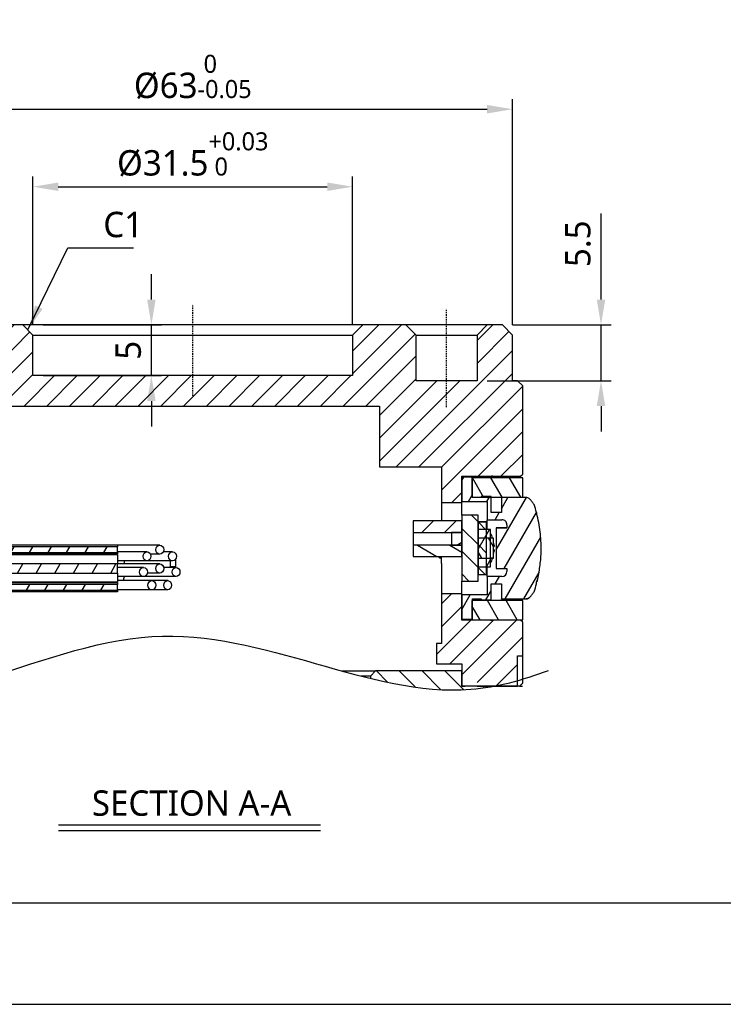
# Model space of a CAD drawing. Header units: millimetres. Extents: x 0 to 3390, y 0 to 1680.
# Tile 148 of 194: x 2509 to 2578, y 0 to 97. Entities that reach past the tile are written whole.
import ezdxf
from ezdxf.enums import TextEntityAlignment as Align

# ---------------------------------------------------------------- set-up
doc = ezdxf.new("R2010")
doc.units = ezdxf.units.MM
doc.header["$LTSCALE"] = 0.2
doc.linetypes.add('CENTER2', pattern=[1.125, 0.75, -0.125, 0.125, -0.125])
for name, color, linetype in [('02_Center Line', 1, 'CENTER2'), ('05_Section Line', 3, 'Continuous'), ('12_Before Rev.Num.', 5, 'Continuous')]:
    doc.layers.add(name, color=color, linetype=linetype)
doc.styles.add('Rainbow-2.5 Style', font='malgunsl.ttf')
doc.dimstyles.new('Rainbow-2.5 Style$0', dxfattribs={"dimtxt": 2.5, "dimasz": 2.5, "dimexe": 1, "dimexo": 1, "dimgap": 1, "dimtad": 1, "dimdsep": 46, "dimtxsty": 'Rainbow-2.5 Style', "dimcen": 0, "dimclrd": 251, "dimclre": 251, "dimclrt": 7, "dimazin": 3, "dimtp": 0.1, "dimtm": 0.1, "dimtfac": 0.61, "dimtmove": 0, "dimatfit": 3, "dimfxl": 1, "dimlwd": -1, "dimlwe": -1, "dimarcsym": 1})
doc.dimstyles.new('Rainbow-2.5 Style$7', dxfattribs={"dimtxt": 2.5, "dimasz": 2.5, "dimexe": 1, "dimexo": 1, "dimgap": 1, "dimtad": 1, "dimdsep": 46, "dimtxsty": 'Rainbow-2.5 Style', "dimcen": 0, "dimclrd": 251, "dimclre": 251, "dimclrt": 7, "dimazin": 3, "dimtp": 0.1, "dimtm": 0.1, "dimtfac": 0.71, "dimtmove": 0, "dimatfit": 3, "dimfxl": 1, "dimlwd": -1, "dimlwe": -1, "dimarcsym": 1})
pattern_1 = [(45, (-153.4695, -75.9465), (-1.122532, 1.122532), [])]
pattern_2 = [(135.0002, (-153.4695, -75.9465), (-1.122528, -1.122536), [])]
pattern_3 = [(60, (-153.4695, -75.9465), (-1.374815, 0.79375), [])]
pattern_4 = [(120.0002, (-153.4695, -75.9465), (-1.374813, -0.793754), [])]

# ---------------------------------------------------------------- blocks, each defined once
blk = doc.blocks.new('A$C24da1d82')
at = {"layer": '05_Section Line'}
h = blk.add_hatch(dxfattribs=at)
h.set_pattern_fill('ANSI31', color=256, scale=12.7, style=0)
h.set_pattern_definition(pattern_1)
h.paths.add_polyline_path([(31.5, -7.5), (31.5, -3), (30.5, -2), (29, -2), (28, -3), (28, -7.5), (22, -7.5), (22, -3), (21, -2), (16.75, -2), (15.75, -3), (15.75, -7), (-15.75, -7), (-15.75, -3), (-16.75, -2), (-30.5, -2), (-31.5, -3), (-31.5, -7.5), (-32, -7.5), (-32.5, -8), (-32.5, -18.05), (-32.3, -18.25), (-30, -18.25), (-30, -18.35), (-30, -20), (-30, -21), (-30, -22.4), (-28.2, -22.4), (-27, -22.4), (-27, -21.9), (-27, -20), (-27, -16), (-24, -16), (-24, -10), (18.379, -10), (18.379, -16), (22.5, -16), (24.5, -16), (24.5, -19.5), (26.5, -19.5), (26.5, -19.398), (26.5, -16.998), (26.5, -16.9), (32.3, -16.9), (32.5, -16.7), (32.5, -8), (32, -7.5)])
h = blk.add_hatch(dxfattribs=at)
h.set_pattern_fill('ANSI31', color=256, scale=12.7, angle=14.99998, style=0)
h.set_pattern_definition(pattern_3)
edge = h.paths.add_edge_path()
edge.add_ellipse((30.45, -21.698), major_axis=(0, -0.5), ratio=0.99998, start_angle=90, end_angle=180)
edge.add_line((30.45, -21.198), (29, -21.198))
edge.add_line((29, -21.198), (29, -19.398))
edge.add_line((29, -19.398), (26.5, -19.398))
edge.add_line((26.5, -19.398), (26.5, -16.998))
edge.add_line((26.5, -16.998), (27.55, -16.998))
edge.add_line((27.55, -16.998), (27.55, -17.061))
edge.add_line((27.55, -17.061), (27.55, -18.961))
edge.add_line((27.55, -18.961), (27.55, -18.998))
edge.add_line((27.55, -18.998), (28.4, -18.998))
edge.add_line((28.4, -18.998), (28.4, -18.961))
edge.add_line((28.4, -18.961), (28.4, -18.898))
edge.add_line((28.4, -18.898), (29.4, -18.898))
edge.add_line((29.4, -18.898), (29.4, -18.961))
edge.add_line((29.4, -18.961), (29.4, -18.998))
edge.add_line((29.4, -18.998), (29.4, -20.498))
edge.add_line((29.4, -20.498), (30.4, -20.498))
edge.add_line((30.4, -20.498), (30.4, -18.998))
edge.add_line((30.4, -18.998), (32.834, -18.998))
edge.add_spline(control_points=[(32.834, -18.998), (32.89, -18.999), (32.946, -19.01), (33.043, -19.045), (33.086, -19.067), (33.163, -19.121), (33.198, -19.153), (33.227, -19.189)], knot_values=[-0.045075, -0.045075, -0.045075, -0.045075, -0.028427, -0.028427, -0.014188, -0.014188, -0.000264, -0.000264, -0.000264, -0.000264], degree=3, periodic=0)
edge.add_line((33.227, -19.189), (33.628, -19.698))
edge.add_spline(control_points=[(33.628, -19.698), (33.716, -19.963), (33.795, -20.229), (33.865, -20.498)], knot_values=[-0.083691, -0.083691, -0.083691, -0.083691, -0.000219, -0.000219, -0.000219, -0.000219], degree=3, periodic=0)
edge.add_spline(control_points=[(33.865, -20.498), (33.856, -20.544), (33.855, -20.591), (33.869, -20.666), (33.879, -20.696), (33.905, -20.75), (33.921, -20.776), (33.941, -20.798)], knot_values=[-0.032112, -0.032112, -0.032112, -0.032112, -0.018218, -0.018218, -0.00899, -0.00899, 0, 0, 0, 0], degree=3, periodic=0)
edge.add_spline(control_points=[(33.941, -20.798), (34.083, -21.393), (34.185, -21.996), (34.31, -23.214), (34.331, -23.826), (34.296, -24.902), (34.258, -25.366), (34.134, -26.288), (34.049, -26.746), (33.941, -27.199)], knot_values=[-0.64641, -0.64641, -0.64641, -0.64641, -0.463014, -0.463014, -0.279405, -0.279405, -0.139747, -0.139747, -0.00002, -0.00002, -0.00002, -0.00002], degree=3, periodic=0)
edge.add_spline(control_points=[(33.941, -27.199), (33.911, -27.234), (33.888, -27.275), (33.865, -27.348), (33.859, -27.379), (33.857, -27.439), (33.859, -27.469), (33.865, -27.499)], knot_values=[-0.032112, -0.032112, -0.032112, -0.032112, -0.018218, -0.018218, -0.00899, -0.00899, 0, 0, 0, 0], degree=3, periodic=0)
edge.add_spline(control_points=[(33.865, -27.499), (33.795, -27.767), (33.716, -28.034), (33.628, -28.299)], knot_values=[-0.874807, -0.874807, -0.874807, -0.874807, -0.791405, -0.791405, -0.791405, -0.791405], degree=3, periodic=0)
edge.add_line((33.628, -28.299), (33.227, -28.808))
edge.add_spline(control_points=[(33.227, -28.808), (33.193, -28.851), (33.15, -28.888), (33.063, -28.943), (33.018, -28.963), (32.927, -28.991), (32.881, -28.998), (32.834, -28.999)], knot_values=[-0.044823, -0.044823, -0.044823, -0.044823, -0.028372, -0.028372, -0.013899, -0.013899, 0, 0, 0, 0], degree=3, periodic=0)
edge.add_line((32.834, -28.999), (30.4, -28.999))
edge.add_line((30.4, -28.999), (30.4, -27.499))
edge.add_line((30.4, -27.499), (29.4, -27.499))
edge.add_line((29.4, -27.499), (29.4, -28.999))
edge.add_line((29.4, -28.999), (29.4, -29.099))
edge.add_line((29.4, -29.099), (28.4, -29.099))
edge.add_line((28.4, -29.099), (28.4, -28.999))
edge.add_line((28.4, -28.999), (27.55, -28.999))
edge.add_line((27.55, -28.999), (27.55, -29.161))
edge.add_line((27.55, -29.161), (27.55, -30.999))
edge.add_line((27.55, -30.999), (27.5, -30.999))
edge.add_line((27.5, -30.999), (26.5, -30.999))
edge.add_line((26.5, -30.999), (26.5, -28.599))
edge.add_line((26.5, -28.599), (29, -28.599))
edge.add_line((29, -28.599), (29, -26.799))
edge.add_line((29, -26.799), (30.45, -26.799))
edge.add_ellipse((30.45, -26.299), major_axis=(0, 0.5), ratio=0.99998, start_angle=180, end_angle=270)
edge.add_line((30.95, -26.299), (30.95, -25.998))
edge.add_line((30.95, -25.998), (29.89, -25.998))
edge.add_line((29.89, -25.998), (29.89, -21.998))
edge.add_line((29.89, -21.998), (30.95, -21.998))
edge.add_line((30.95, -21.998), (30.95, -21.698))
h = blk.add_hatch(dxfattribs=at)
h.set_pattern_fill('ANSI31', color=256, scale=12.7, angle=75.00018, style=0)
h.set_pattern_definition(pattern_4)
h.paths.add_polyline_path([(32.5, -17.061), (27.55, -17.061), (27.5, -17.061), (27.5, -18.961), (27.55, -18.961), (28.4, -18.961), (29.4, -18.961), (32.5, -18.961)])
h = blk.add_hatch(dxfattribs=at)
h.set_pattern_fill('ANSI31', color=256, scale=12.7, angle=14.99998, style=0)
h.set_pattern_definition(pattern_3)
edge = h.paths.add_edge_path()
edge.add_line((-7.4, -28.133), (-7.4, -27.567))
edge.add_line((-7.4, -27.567), (-22.2, -27.567))
edge.add_line((-22.2, -27.567), (-22.2, -26.45))
edge.add_line((-22.2, -26.45), (-7.4, -26.45))
edge.add_line((-7.4, -26.45), (-7.4, -25.55))
edge.add_line((-7.4, -25.55), (-22.2, -25.55))
edge.add_line((-22.2, -25.55), (-22.2, -24.433))
edge.add_line((-22.2, -24.433), (-7.4, -24.433))
edge.add_line((-7.4, -24.433), (-7.4, -23.867))
edge.add_line((-7.4, -23.867), (-22.2, -23.867))
edge.add_line((-22.2, -23.867), (-22.2, -22.4))
edge.add_line((-22.2, -22.4), (-22, -22.2))
edge.add_line((-22, -22.2), (-22, -21.7))
edge.add_ellipse((-22.2, -21.7), major_axis=(0, 0.2), ratio=1, start_angle=270, end_angle=360)
edge.add_line((-22.2, -21.5), (-23.046, -21.5))
edge.add_ellipse((-23.046, -21.3), major_axis=(-0.2, 0), ratio=1, start_angle=60, end_angle=90, ccw=False)
edge.add_line((-23.146, -21.473), (-23.723, -21.14))
edge.add_line((-23.723, -21.14), (-25.252, -21.14))
edge.add_line((-25.252, -21.14), (-25, -20.2))
edge.add_line((-25, -20.2), (-25, -20))
edge.add_line((-25, -20), (-27, -20))
edge.add_line((-27, -20), (-27, -21.9))
edge.add_ellipse((-27.6, -21.9), major_axis=(0, 0.6), ratio=1, start_angle=270, end_angle=450)
edge.add_line((-28.2, -21.9), (-28.2, -22.4))
edge.add_line((-28.2, -22.4), (-28.2, -22.5))
edge.add_line((-28.2, -22.5), (-30, -22.5))
edge.add_line((-30, -22.5), (-30, -22.4))
edge.add_line((-30, -22.4), (-30, -21))
edge.add_line((-30, -21), (-31.5, -21))
edge.add_line((-31.5, -21), (-32.5, -21))
edge.add_line((-32.5, -21), (-32.5, -22))
edge.add_line((-32.5, -22), (-32.5, -22.5))
edge.add_line((-32.5, -22.5), (-35.942, -22.5))
edge.add_line((-35.942, -22.5), (-35.966, -22.541))
edge.add_line((-35.966, -22.541), (-36, -22.6))
edge.add_line((-36, -22.6), (-36, -22.75))
edge.add_line((-36, -22.75), (-37, -22.75))
edge.add_line((-37, -22.75), (-37.25, -22.55))
edge.add_line((-37.25, -22.55), (-37.75, -22.55))
edge.add_line((-37.75, -22.55), (-38, -22.59))
edge.add_line((-38, -22.59), (-38.832, -22.723))
edge.add_ellipse((-38.8, -22.921), major_axis=(-0.197, -0.032), ratio=1, start_angle=270, end_angle=350.90972)
edge.add_line((-39, -22.921), (-39, -23))
edge.add_line((-39, -23), (-38.929, -23.071))
edge.add_ellipse((-38.859, -23), major_axis=(-0.0707, -0.0707), ratio=1, start_angle=0, end_angle=45)
edge.add_line((-38.859, -23.1), (-38, -23.1))
edge.add_line((-38, -23.1), (-34.1, -23.1))
edge.add_ellipse((-34.1, -23.2), major_axis=(0.1, 0), ratio=1, start_angle=0, end_angle=90, ccw=False)
edge.add_line((-34, -23.2), (-34, -25.7))
edge.add_line((-34, -25.7), (-38, -25.7))
edge.add_line((-38, -25.7), (-38.5, -25.7))
edge.add_ellipse((-38.5, -26), major_axis=(0, 0.3), ratio=1, start_angle=0, end_angle=180)
edge.add_line((-38.5, -26.3), (-38, -26.3))
edge.add_line((-38, -26.3), (-34, -26.3))
edge.add_line((-34, -26.3), (-34, -28.8))
edge.add_ellipse((-34.1, -28.8), major_axis=(0, -0.1), ratio=1, start_angle=0, end_angle=90, ccw=False)
edge.add_line((-34.1, -28.9), (-38, -28.9))
edge.add_line((-38, -28.9), (-38.859, -28.9))
edge.add_ellipse((-38.859, -29), major_axis=(0, 0.1), ratio=1, start_angle=0, end_angle=45)
edge.add_line((-38.929, -28.929), (-39, -29))
edge.add_line((-39, -29), (-39, -29.079))
edge.add_ellipse((-38.8, -29.079), major_axis=(0, -0.2), ratio=1, start_angle=270, end_angle=350.90972)
edge.add_line((-38.832, -29.277), (-38, -29.41))
edge.add_line((-38, -29.41), (-37.75, -29.45))
edge.add_line((-37.75, -29.45), (-37.25, -29.45))
edge.add_line((-37.25, -29.45), (-37, -29.25))
edge.add_line((-37, -29.25), (-36, -29.25))
edge.add_line((-36, -29.25), (-36, -29.4))
edge.add_line((-36, -29.4), (-35.966, -29.458))
edge.add_line((-35.966, -29.458), (-35.942, -29.5))
edge.add_line((-35.942, -29.5), (-32.5, -29.5))
edge.add_line((-32.5, -29.5), (-32.5, -30))
edge.add_line((-32.5, -30), (-32.5, -31))
edge.add_line((-32.5, -31), (-31.5, -31))
edge.add_line((-31.5, -31), (-30, -31))
edge.add_line((-30, -31), (-30, -29.6))
edge.add_line((-30, -29.6), (-30, -29.5))
edge.add_line((-30, -29.5), (-28.2, -29.5))
edge.add_line((-28.2, -29.5), (-28.2, -29.6))
edge.add_line((-28.2, -29.6), (-28.2, -30.1))
edge.add_ellipse((-27.6, -30.1), major_axis=(0, -0.6), ratio=1, start_angle=270, end_angle=450)
edge.add_line((-27, -30.1), (-27, -32))
edge.add_line((-27, -32), (-25, -32))
edge.add_line((-25, -32), (-25, -31.8))
edge.add_line((-25, -31.8), (-25.252, -30.86))
edge.add_line((-25.252, -30.86), (-23.723, -30.86))
edge.add_line((-23.723, -30.86), (-23.146, -30.527))
edge.add_ellipse((-23.046, -30.7), major_axis=(0.173, 0.1), ratio=1, start_angle=60, end_angle=90, ccw=False)
edge.add_line((-23.046, -30.5), (-22.2, -30.5))
edge.add_ellipse((-22.2, -30.3), major_axis=(0.2, 0), ratio=1, start_angle=270, end_angle=360)
edge.add_line((-22, -30.3), (-22, -29.8))
edge.add_line((-22, -29.8), (-22.2, -29.6))
edge.add_line((-22.2, -29.6), (-22.2, -28.133))
edge.add_line((-22.2, -28.133), (-7.4, -28.133))
h = blk.add_hatch(dxfattribs=at)
h.set_pattern_fill('ANSI31', color=256, scale=12.7, style=0)
h.set_pattern_definition(pattern_1)
h.paths.add_polyline_path([(21.7, -22.45), (25.5, -22.45), (26.5, -22.45), (26.5, -21.3), (21.7, -21.3)])
h = blk.add_hatch(dxfattribs=at)
h.set_pattern_fill('ANSI31', color=256, scale=12.7, angle=90.00021, style=0)
h.set_pattern_definition(pattern_2)
h.paths.add_polyline_path([(28.1, -20.75), (26.5, -20.75), (26.5, -21.3), (26.5, -22.45), (26.5, -23.7), (26.5, -23.7), (26.5, -24.812), (26.5, -27.247), (28.1, -27.247), (28.1, -26.598), (28.1, -21.399)])
h = blk.add_hatch(dxfattribs=at)
h.set_pattern_fill('ANSI31', color=256, scale=12.7, angle=90.00021, style=0)
h.set_pattern_definition(pattern_2)
h.paths.add_polyline_path([(28.1, -26.598), (28.94, -26.598), (28.94, -25.849), (28.94, -22.149), (28.94, -21.399), (28.1, -21.399)])
h = blk.add_hatch(dxfattribs=at)
h.set_pattern_fill('ANSI31', color=256, scale=12.7, angle=14.99998, style=0)
h.set_pattern_definition(pattern_3)
h.paths.add_polyline_path([(28.1, -25.849), (28.94, -25.849), (29.34, -25.849), (29.34, -24.998), (29.34, -22.998), (29.34, -22.149), (28.94, -22.149), (28.1, -22.149)])
h = blk.add_hatch(dxfattribs=at)
h.set_pattern_fill('ANSI31', color=256, scale=12.7, angle=-14.99998, style=0)
h.set_pattern_definition([(30, (-153.4695, -75.9465), (-0.79375, 1.374815), [])])
h.paths.add_polyline_path([(26.5, -22.45), (25.5, -22.45), (25.5, -22.45), (25.5, -23.7), (26.5, -23.7)])
h = blk.add_hatch(dxfattribs=at)
h.set_pattern_fill('ANSI31', color=256, scale=12.7, angle=75.00018, style=0)
h.set_pattern_definition(pattern_4)
h.paths.add_polyline_path([(29.64, -22.998), (29.34, -22.998), (28.94, -22.998), (28.1, -22.998), (28.1, -24.998), (28.94, -24.998), (29.34, -24.998), (29.64, -24.998)])
h = blk.add_hatch(dxfattribs=at)
h.set_pattern_fill('ANSI31', color=256, scale=12.7, angle=105.00025, style=0)
h.set_pattern_definition([(150.0002, (-153.4695, -75.9465), (-0.793744, -1.374819), [])])
h.paths.add_polyline_path([(21.7, -24.812), (26.5, -24.812), (26.5, -23.7), (21.7, -23.7)])
h = blk.add_hatch(dxfattribs=at)
h.set_pattern_fill('ANSI31', color=256, scale=12.7, style=0)
h.set_pattern_definition(pattern_1)
h.paths.add_polyline_path([(26.8, -36.9), (28, -36.9), (28, -37.6), (32, -37.6), (32, -34.6), (32.5, -34.6), (32.5, -31.3), (32.3, -31.1), (26.5, -31.1), (26.5, -30.999), (26.5, -28.599), (26.5, -28.5), (24.5, -28.5), (24.5, -33.4), (24, -33.4), (24, -35.4), (26.5, -35.4), (26.5, -37.6), (26.8, -37.6)])
h = blk.add_hatch(dxfattribs=at)
h.set_pattern_fill('ANSI31', color=256, scale=12.7, angle=75.00018, style=0)
h.set_pattern_definition(pattern_4)
h.paths.add_polyline_path([(27.5, -29.161), (27.5, -30.999), (27.5, -31.061), (32.5, -31.061), (32.5, -29.161), (27.55, -29.161)])
h = blk.add_hatch(dxfattribs=at)
h.set_pattern_fill('ANSI31', color=256, scale=12.7, angle=90.00021, style=0)
h.set_pattern_definition(pattern_2)
h.paths.add_polyline_path([(26.83, -37.938), (29.598, -37.6), (27.858, -37.6), (26.942, -37.6), (26.8, -37.6), (26.5, -37.6), (26.49, -37.6), (26.49, -36.1), (18, -36.1), (17.5, -36.6), (17.5, -36.817), (18.092, -36.968), (21.022, -37.558), (23.934, -37.907)])
for p, q in [((-16.75, -2), (-30.5, -2)), ((-15.75, -3), (-16.75, -2)), ((16.75, -2), (-16.75, -2)), ((16.75, -2), (15.75, -3)), ((21, -2), (16.75, -2)), ((22, -3), (21, -2)), ((29, -2), (21, -2)), ((29, -2), (28, -3)), ((30.5, -2), (29, -2)), ((31.5, -3), (30.5, -2)), ((-15.75, -7), (-15.75, -3)), ((-15.75, -3), (15.75, -3)), ((15.75, -3), (15.75, -7)), ((22, -7.5), (22, -3)), ((22, -3), (28, -3)), ((28, -3), (28, -7.5)), ((31.5, -7.5), (31.5, -3)), ((15.75, -7), (-15.75, -7)), ((28, -7.5), (22, -7.5)), ((32, -7.5), (31.5, -7.5)), ((32.5, -8), (32, -7.5)), ((32.5, -16.7), (32.5, -8)), ((-24, -10), (18.379, -10)), ((18.379, -10), (18.379, -16)), ((18.379, -16), (24.5, -16)), ((24.5, -16), (24.5, -19.5)), ((26.5, -19.5), (26.5, -16.9)), ((26.5, -16.9), (32.3, -16.9)), ((27.55, -16.998), (26.5, -16.998)), ((26.5, -16.998), (26.5, -19.398)), ((32.5, -17.061), (27.5, -17.061)), ((27.5, -17.061), (27.5, -18.961)), ((27.55, -18.998), (27.55, -16.998)), ((27.55, -17.014), (29.776, -17.014)), ((32.3, -16.9), (32.5, -16.7)), ((26.5, -19.398), (29, -19.398)), ((27.5, -18.961), (32.5, -18.961)), ((28.4, -18.998), (27.55, -18.998)), ((29.4, -18.898), (28.4, -18.898)), ((28.4, -18.898), (28.4, -18.998)), ((29, -19.398), (29, -21.198)), ((29.4, -18.998), (29.4, -18.898)), ((29.4, -20.498), (29.4, -18.998)), ((32.834, -18.998), (30.4, -18.998)), ((30.4, -18.998), (30.4, -20.498)), ((24.5, -19.5), (26.5, -19.5)), ((24.5, -19.5), (24.5, -21.3)), ((26.5, -20.75), (26.5, -19.5)), ((26.5, -21.3), (21.7, -21.3)), ((21.7, -21.3), (21.7, -22.45)), ((28.1, -20.75), (26.5, -20.75)), ((26.5, -20.75), (26.5, -27.247)), ((26.5, -22.45), (26.5, -21.3)), ((28.1, -27.247), (28.1, -20.75)), ((29, -21.198), (30.45, -21.198)), ((29, -21.239), (29, -21.198)), ((29, -22.149), (29, -21.239)), ((30.4, -20.498), (29.4, -20.498)), ((28.1, -21.398), (28.94, -21.398)), ((28.94, -21.399), (28.1, -21.399)), ((28.1, -21.399), (28.1, -26.598)), ((29.34, -22.149), (28.1, -22.149)), ((28.1, -22.149), (28.1, -25.849)), ((28.94, -21.399), (28.94, -21.398)), ((28.94, -26.598), (28.94, -21.399)), ((29.34, -25.849), (29.34, -22.149)), ((30.95, -21.998), (29.89, -21.998)), ((29.89, -21.998), (29.89, -25.998)), ((29.89, -21.998), (30.95, -21.998)), ((30.95, -21.698), (30.95, -21.998)), ((21.7, -22.45), (21.7, -23.7)), ((21.7, -22.45), (26.5, -22.45)), ((26.5, -22.45), (25.5, -22.45)), ((25.5, -22.45), (25.5, -23.7)), ((26.5, -23.7), (26.5, -22.45)), ((29.64, -22.998), (28.1, -22.998)), ((28.1, -22.998), (28.1, -24.998)), ((29.64, -22.998), (29.34, -22.998)), ((29.64, -24.998), (29.64, -22.998)), ((-7.4, -23.7), (-22.2, -23.7)), ((-7.4, -23.867), (-22.2, -23.867)), ((-7.4, -23.7), (-7.4, -23.867)), ((-3.25, -23.7), (-7.4, -23.7)), ((-7.4, -24.433), (-7.4, -23.867)), ((26.5, -23.7), (21.7, -23.7)), ((21.7, -23.7), (21.7, -24.812)), ((25.5, -23.7), (26.5, -23.7)), ((26.5, -24.812), (26.5, -23.7)), ((-22.2, -24.433), (-7.4, -24.433)), ((-7.4, -24.6), (-22.2, -24.6)), ((-7.4, -24.65), (-22.2, -24.65)), ((-4.506, -24.35), (-7.4, -24.35)), ((-7.4, -24.433), (-7.4, -24.6)), ((-7.4, -24.65), (-7.4, -25.55)), ((-3.25, -24.6), (-4.157, -24.6)), ((-1.994, -24.35), (-2.901, -24.35)), ((-1.689, -25.079), (-1.689, -25.9)), ((-1.689, -25.079), (-1.689, -25.799)), ((21.7, -24.812), (26.5, -24.812)), ((21.7, -24.825), (21.7, -24.812)), ((21.7, -24.825), (26.5, -24.825)), ((24.171, -24.825), (24.345, -25)), ((24.345, -24.825), (24.345, -25)), ((24.5, -25), (24.345, -25)), ((24.5, -25.5), (24.5, -24.825)), ((28.1, -24.998), (29.64, -24.998)), ((29.64, -24.998), (29.34, -24.998)), ((-7.4, -25.55), (-22.2, -25.55)), ((-4.506, -25.25), (-7.4, -25.25)), ((-7.4, -26.45), (-7.4, -25.55)), ((-3.25, -25.55), (-7.4, -25.55)), ((-4.852, -25.9), (-7.4, -25.9)), ((-1.994, -25.25), (-4.506, -25.25)), ((-1.648, -25.9), (-2.87, -25.9)), ((-2.229, -25.25), (-2.229, -25.9)), ((-2.229, -25.25), (-2.229, -25.799)), ((-2.229, -25.799), (-1.689, -25.799)), ((24.5, -25.5), (24.5, -28.5)), ((28.1, -25.849), (29.34, -25.849)), ((29, -26.799), (29, -25.849)), ((29.89, -25.998), (30.95, -25.998)), ((29.89, -25.998), (30.95, -25.998)), ((30.95, -25.998), (30.95, -26.299)), ((-22.2, -26.45), (-7.4, -26.45)), ((-7.4, -26.45), (-7.4, -27.35)), ((-4.852, -26.8), (-7.4, -26.8)), ((-1.648, -26.8), (-4.852, -26.8)), ((-3.25, -26.45), (-4.472, -26.45)), ((28.1, -26.598), (28.94, -26.598)), ((28.1, -26.599), (28.94, -26.599)), ((30.45, -26.799), (29, -26.799)), ((29, -26.799), (29, -28.599)), ((-7.4, -27.35), (-22.2, -27.35)), ((-7.4, -27.4), (-22.2, -27.4)), ((-7.4, -27.567), (-22.2, -27.567)), ((-22.2, -28.133), (-7.4, -28.133)), ((-4.029, -27.2), (-7.4, -27.2)), ((-7.4, -27.4), (-7.4, -27.567)), ((-7.4, -28.133), (-7.4, -27.567)), ((-4.029, -28.1), (-7.4, -28.1)), ((-7.4, -28.133), (-7.4, -28.3)), ((-2.471, -27.2), (-4.029, -27.2)), ((-2.471, -28.1), (-4.029, -28.1)), ((26.5, -28.5), (26.5, -27.247)), ((26.5, -27.247), (28.1, -27.247)), ((29.4, -28.999), (29.4, -27.499)), ((29.4, -27.499), (30.4, -27.499)), ((30.4, -27.538), (29.4, -27.538)), ((30.4, -27.499), (30.4, -28.999)), ((-7.4, -28.3), (-22.2, -28.3)), ((26.5, -28.5), (24.5, -28.5)), ((24.5, -28.5), (24.5, -33.4)), ((26.5, -31.1), (26.5, -28.5)), ((29, -28.599), (26.5, -28.599)), ((26.5, -28.599), (26.5, -30.999)), ((27.55, -30.999), (27.55, -28.999)), ((27.55, -28.999), (28.4, -28.999)), ((27.55, -29.038), (28.4, -29.038)), ((28.4, -28.999), (28.4, -29.099)), ((28.4, -29.099), (29.4, -29.099)), ((28.4, -29.099), (28.4, -29.138)), ((29.4, -29.099), (29.4, -28.999)), ((29.4, -29.099), (29.4, -29.138)), ((30.4, -28.999), (32.834, -28.999)), ((30.4, -29.02), (30.4, -28.999)), ((30.4, -29.031), (30.4, -29.02)), ((30.4, -29.038), (30.4, -29.031)), ((30.4, -29.038), (30.4, -29.038)), ((30.4, -29.038), (32.319, -29.038)), ((31.661, -29.037), (31.661, -29.037)), ((27.5, -29.161), (27.5, -31.061)), ((32.5, -29.161), (27.5, -29.161)), ((28.4, -29.138), (28.4, -29.138)), ((29.4, -29.138), (29.4, -29.138)), ((32.5, -31.061), (32.5, -29.161)), ((26.5, -30.999), (27.55, -30.999)), ((26.5, -31.038), (27.5, -31.038)), ((32.3, -31.1), (26.5, -31.1)), ((27.5, -31.061), (32.5, -31.061)), ((32.5, -31.3), (32.3, -31.1)), ((32.5, -34.6), (32.5, -31.3)), ((24.5, -33.4), (24, -33.4)), ((24, -33.4), (24, -35.4)), ((32, -37.6), (32, -34.6)), ((32, -34.6), (32.5, -34.6)), ((32.496, -34.6), (32.496, -37.3)), ((24, -35.4), (26.5, -35.4)), ((26.5, -35.4), (26.5, -37.6)), ((14.717, -36.1), (18, -36.1)), ((17.5, -36.6), (16.59, -36.6)), ((18, -36.1), (17.5, -36.6)), ((17.5, -36.6), (17.5, -36.827)), ((26.49, -36.1), (18, -36.1)), ((26.49, -37.6), (26.49, -36.1)), ((32, -37.6), (26.49, -37.6)), ((26.5, -37.6), (26.8, -37.6)), ((28, -37.6), (32, -37.6)), ((32.198, -37.6), (32, -37.6)), ((32.198, -37.6), (32.496, -37.6))]:
    blk.add_line(p, q)
for centre, radius, start, end in [((28.605, -22.847), 0.8, 60.85395, 65.24648), ((26.5, -24), 3.2, 18.23978, 27.43924), ((26.5, -24), 3.2, 332.56076, 341.81984), ((28.605, -25.153), 0.8, 294.75352, 299.57829)]:
    blk.add_arc(centre, radius, start, end)
for centre, major_axis, ratio, start_param, end_param in [((0, -17.061), (32.5, 0), 0.0036, 0.000772, 0.411517), ((30.45, -21.698), (0, -0.5), 0.99998, 1.570796, 3.141593), ((34.207, -20.572), (-0.35, 0.001), 0.99998, 6.188156, 6.404504), ((26.509, -24.003), (-0.896, -3.07), 0.99587, 1.949846, 2.041879), ((26.509, -24.099), (3.186, 0.279), 0.025438, 6.094974, 6.187007), ((26.509, -23.901), (3.186, -0.279), 0.025438, 0.096179, 0.188212), ((-12, -26), (0, -5.8), 0.866025, 4.468602, 4.477476), ((-11.856, -24.8), (0, -0.45), 0.866025, 4.251835, 4.372552), ((26.509, -23.997), (0.896, -3.07), 0.99587, 1.099714, 1.191747), ((30.45, -26.299), (0, 0.5), 0.99998, 3.141593, 4.712389), ((-12, -26), (0, -5.8), 0.866025, 4.947302, 4.956176), ((-11.379, -27.65), (0, -0.45), 0.866025, 3.982661, 4.123358), ((0, -29.161), (32.5, 0), 0.0036, 6.282617, 6.479835), ((0, -31.061), (32.5, 0), 0.0036, 6.282406, 6.283185)]:
    blk.add_ellipse(centre, major_axis=major_axis, ratio=ratio, start_param=start_param, end_param=end_param)
for centre in [(-3.25, -24.15), (-4.506, -24.8), (-1.994, -24.8), (-4.852, -26.35), (-3.25, -26), (-1.648, -26.35), (-4.029, -27.65), (-2.471, -27.65)]:
    blk.add_ellipse(centre, major_axis=(0, 0.45), ratio=0.866025)
for points in [[(29.568, -16.9), (29.384, -16.9), (29.185, -16.939), (28.977, -17.016)], [(29.787, -17.014), (29.783, -17.014), (29.779, -17.014), (29.776, -17.014)], [(31.704, -19), (31.726, -18.984), (31.748, -18.972), (31.77, -18.962)], [(33.865, -20.498), (33.795, -20.229), (33.716, -19.963), (33.628, -19.698)], [(33.865, -20.499), (33.863, -20.512), (33.861, -20.525), (33.859, -20.538)], [(33.86, -20.613), (33.862, -20.629), (33.865, -20.644), (33.869, -20.66)], [(33.865, -20.498), (33.865, -20.499), (33.865, -20.499), (33.865, -20.499)], [(-6.696, -25.55), (-6.705, -25.45), (-6.716, -25.35), (-6.731, -25.25)], [(-6.818, -27.2), (-6.786, -27.068), (-6.76, -26.935), (-6.739, -26.8)], [(-16.28, -27.4), (-16.305, -27.383), (-16.33, -27.367), (-16.354, -27.35)], [(-15.677, -27.4), (-15.728, -27.383), (-15.78, -27.367), (-15.832, -27.35)], [(-13.465, -27.35), (-13.459, -27.367), (-13.453, -27.383), (-13.447, -27.4)], [(33.628, -28.299), (33.716, -28.034), (33.795, -27.767), (33.865, -27.499)], [(33.941, -27.199), (33.941, -27.199), (33.941, -27.199), (33.94, -27.199)], [(31.874, -29.138), (31.809, -29.137), (31.737, -29.103), (31.661, -29.037)], [(32.324, -29.038), (32.323, -29.038), (32.321, -29.038), (32.319, -29.038)], [(32.336, -29.038), (32.332, -29.038), (32.328, -29.038), (32.324, -29.038)], [(33.227, -28.808), (33.227, -28.808), (33.227, -28.808), (33.227, -28.808)], [(29.231, -31.06), (29.348, -31.087), (29.461, -31.1), (29.568, -31.1)]]:
    blk.add_open_spline(points, degree=3)
for points, weights in [([(32.5, -18.961), (32.5, -18.011), (32.5, -17.061)], [0.999999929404, 0.999999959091, 0.999999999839]), ([(32.5, -31.061), (32.5, -30.111), (32.5, -29.161)], [0.999999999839, 0.999999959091, 0.999999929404])]:
    blk.add_rational_spline(points, weights, degree=2)
for points, knots in [([(33.227, -19.189), (33.198, -19.153), (33.163, -19.121), (33.086, -19.067), (33.043, -19.045), (32.946, -19.01), (32.89, -18.999), (32.834, -18.998)], [-0.0450752, -0.0450752, -0.0450752, -0.0450752, -0.03115156, -0.03115156, -0.0169121, -0.0169121, -0.00026399, -0.00026399, -0.00026399, -0.00026399]), ([(33.628, -19.698), (33.559, -19.611), (33.49, -19.523), (33.356, -19.353), (33.292, -19.271), (33.227, -19.189)], [-0.06706535, -0.06706535, -0.06706535, -0.06706535, -0.03353295, -0.03353295, -0.0022275, -0.0022275, -0.0022275, -0.0022275]), ([(33.941, -20.798), (33.921, -20.776), (33.905, -20.75), (33.879, -20.696), (33.869, -20.666), (33.855, -20.591), (33.856, -20.544), (33.865, -20.498)], [-0.03211161, -0.03211161, -0.03211161, -0.03211161, -0.02312187, -0.02312187, -0.01389361, -0.01389361, 0, 0, 0, 0]), ([(33.941, -27.199), (34.049, -26.746), (34.134, -26.288), (34.258, -25.366), (34.296, -24.902), (34.331, -23.826), (34.31, -23.214), (34.185, -21.996), (34.083, -21.393), (33.941, -20.798)], [-0.6464096, -0.6464096, -0.6464096, -0.6464096, -0.5066827, -0.5066827, -0.3670249, -0.3670249, -0.183416, -0.183416, -0.0000204, -0.0000204, -0.0000204, -0.0000204]), ([(29.681, -23.695), (29.683, -23.713), (29.684, -23.731), (29.686, -23.764), (29.686, -23.779), (29.686, -23.803), (29.685, -23.813), (29.684, -23.826), (29.682, -23.829), (29.681, -23.829)], [0, 0, 0, 0, 0.0051662, 0.0051662, 0.0103324, 0.0103324, 0.01550254, 0.01550254, 0.01997413, 0.01997413, 0.01997413, 0.01997413]), ([(29.681, -24.171), (29.683, -24.171), (29.684, -24.175), (29.686, -24.19), (29.686, -24.201), (29.686, -24.226), (29.685, -24.242), (29.684, -24.274), (29.682, -24.289), (29.681, -24.305)], [0, 0, 0, 0, 0.0051662, 0.0051662, 0.0103324, 0.0103324, 0.01550254, 0.01550254, 0.01997413, 0.01997413, 0.01997413, 0.01997413]), ([(33.865, -27.499), (33.859, -27.469), (33.857, -27.439), (33.859, -27.379), (33.865, -27.348), (33.888, -27.275), (33.911, -27.234), (33.941, -27.199)], [-0.03211163, -0.03211163, -0.03211163, -0.03211163, -0.02312204, -0.02312204, -0.01389387, -0.01389387, 0, 0, 0, 0]), ([(33.94, -27.199), (33.922, -27.221), (33.904, -27.248), (33.881, -27.297), (33.874, -27.317), (33.868, -27.339)], [0, 0, 0, 0, 0.01133355, 0.01133355, 0.01868601, 0.01868601, 0.01868601, 0.01868601]), ([(33.227, -28.808), (33.194, -28.85), (33.155, -28.883), (33.087, -28.929), (33.057, -28.945), (33.005, -28.968), (32.984, -28.975), (32.935, -28.99), (32.916, -28.994), (32.849, -29.007), (32.818, -29.01), (32.676, -29.023), (32.57, -29.03), (32.336, -29.038)], [0, 0, 0, 0, 0.0212643, 0.0212643, 0.0425363, 0.0425363, 0.0686418, 0.0686418, 0.1178053, 0.1178053, 0.2650421, 0.2650421, 0.6348621, 0.6348621, 0.6348621, 0.6348621]), ([(32.834, -28.999), (32.881, -28.998), (32.927, -28.991), (33.018, -28.963), (33.063, -28.943), (33.15, -28.888), (33.193, -28.851), (33.227, -28.808)], [-0.04482305, -0.04482305, -0.04482305, -0.04482305, -0.03092429, -0.03092429, -0.01645122, -0.01645122, 0, 0, 0, 0]), ([(33.227, -28.808), (33.292, -28.726), (33.356, -28.644), (33.49, -28.474), (33.559, -28.386), (33.628, -28.299)], [-0.06491397, -0.06491397, -0.06491397, -0.06491397, -0.03357046, -0.03357046, -0.00007667, -0.00007667, -0.00007667, -0.00007667]), ([(32.496, -37.3), (32.495, -37.301), (32.494, -37.303), (32.429, -37.367), (32.36, -37.436), (32.261, -37.536), (32.228, -37.569), (32.198, -37.6)], [0.18466771, 0.18466771, 0.18466771, 0.18466771, 0.18521069, 0.18521069, 0.21218228, 0.21218228, 0.22637817, 0.22637817, 0.22637817, 0.22637817])]:
    blk.add_open_spline(points, degree=3, knots=knots)
at = {"layer": '02_Center Line'}
for p, q in [((0, -9), (0, 0)), ((25, -10.1), (25, -0.4))]:
    blk.add_line(p, q, dxfattribs=at)
at = {"layer": '12_Before Rev.Num.'}
blk.add_open_spline([(-36.614, -38.359), (-27.772, -41.989), (-3.544, -25.116), (19.945, -40.415), (32.502, -37.001), (35.039, -36.047)], degree=3, knots=[15.050266, 15.050266, 15.050266, 15.050266, 47.937057, 79.78108, 87.873388, 87.873388, 87.873388, 87.873388], dxfattribs=at)
blk = doc.blocks.new('*D129')
at = {"color": 251, "linetype": 'ByBlock', "transparency": 16777216}
for p, q in [((2510.232, 66.945), (2510.232, 81.561)), ((2541.732, 66.945), (2541.732, 81.561)), ((2512.732, 80.561), (2539.232, 80.561))]:
    blk.add_line(p, q, dxfattribs=at)
at = {"color": 251, "transparency": 16777216}
for points in [[(2512.732, 80.977), (2512.732, 80.144), (2510.232, 80.561)], [(2539.232, 80.977), (2539.232, 80.144), (2541.732, 80.561)]]:
    blk.add_solid(points, dxfattribs=at)
at = {"layer": 'Defpoints', "color": 0, "transparency": 16777216}
for p in [(2541.732, 80.561), (2510.232, 65.945), (2541.732, 65.945)]:
    blk.add_point(p, dxfattribs=at)
at = {"color": 7, "transparency": 16777216, "insert": (2525.982, 83.739), "char_height": 2.5, "attachment_point": 5, "style": 'Rainbow-2.5 Style'}
blk.add_mtext('%%c31.5{}{\\H0.71x;\\C3;\\S+0.03^  0;}', dxfattribs=at)
blk = doc.blocks.new('*D130')
at = {"color": 251, "linetype": 'ByBlock', "transparency": 16777216}
for p, q in [((2494.482, 66.945), (2494.482, 89.197)), ((2557.482, 66.945), (2557.482, 89.197)), ((2496.982, 88.197), (2554.982, 88.197))]:
    blk.add_line(p, q, dxfattribs=at)
at = {"color": 251, "transparency": 16777216}
for points in [[(2496.982, 88.614), (2496.982, 87.78), (2494.482, 88.197)], [(2554.982, 88.614), (2554.982, 87.78), (2557.482, 88.197)]]:
    blk.add_solid(points, dxfattribs=at)
at = {"layer": 'Defpoints', "color": 0, "transparency": 16777216}
for p in [(2557.482, 88.197), (2494.482, 65.945), (2557.482, 65.945)]:
    blk.add_point(p, dxfattribs=at)
at = {"color": 7, "transparency": 16777216, "insert": (2525.982, 91.375), "char_height": 2.5, "attachment_point": 5, "style": 'Rainbow-2.5 Style'}
blk.add_mtext('%%c63{}{\\H0.71x;\\C3;\\S 0^ -0.05;}', dxfattribs=at)
blk = doc.blocks.new('*D133')
at = {"color": 251, "linetype": 'ByBlock', "transparency": 16777216}
for p, q in [((2521.907, 69.445), (2521.907, 71.945)), ((2511.232, 66.945), (2522.907, 66.945)), ((2521.907, 61.945), (2521.907, 66.945)), ((2511.232, 61.945), (2522.907, 61.945)), ((2521.907, 59.445), (2521.907, 56.945))]:
    blk.add_line(p, q, dxfattribs=at)
at = {"color": 251, "transparency": 16777216}
for points in [[(2521.49, 69.445), (2522.324, 69.445), (2521.907, 66.945)], [(2521.49, 59.445), (2522.324, 59.445), (2521.907, 61.945)]]:
    blk.add_solid(points, dxfattribs=at)
at = {"layer": 'Defpoints', "color": 0, "transparency": 16777216}
for p in [(2510.232, 66.945), (2521.907, 66.945), (2510.232, 61.945)]:
    blk.add_point(p, dxfattribs=at)
at = {"color": 7, "transparency": 16777216, "insert": (2519.636, 64.445), "char_height": 2.5, "attachment_point": 5, "rotation": 90, "style": 'Rainbow-2.5 Style'}
blk.add_mtext('5', dxfattribs=at)
blk = doc.blocks.new('*D134')
at = {"color": 251, "linetype": 'ByBlock', "transparency": 16777216}
for p, q in [((2566.197, 69.445), (2566.197, 77.938)), ((2557.482, 66.945), (2567.197, 66.945)), ((2566.197, 61.445), (2566.197, 66.945)), ((2554.982, 61.445), (2567.197, 61.445)), ((2566.197, 58.945), (2566.197, 56.445))]:
    blk.add_line(p, q, dxfattribs=at)
at = {"color": 251, "transparency": 16777216}
for points in [[(2565.781, 69.445), (2566.614, 69.445), (2566.197, 66.945)], [(2565.781, 58.945), (2566.614, 58.945), (2566.197, 61.445)]]:
    blk.add_solid(points, dxfattribs=at)
at = {"layer": 'Defpoints', "color": 0, "transparency": 16777216}
for p in [(2556.482, 66.945), (2566.197, 66.945), (2553.982, 61.445)]:
    blk.add_point(p, dxfattribs=at)
at = {"color": 7, "transparency": 16777216, "insert": (2563.926, 74.941), "char_height": 2.5, "attachment_point": 5, "rotation": 90, "style": 'Rainbow-2.5 Style'}
blk.add_mtext('5.5', dxfattribs=at)
blk = doc.blocks.new('A$C04cd0c3c1123')
blk.add_lwpolyline([(0, 0), (420, 0), (420, 297), (0, 297)], close=True)
at = {"layer": '05_Section Line', "linetype": 'Continuous'}
blk.add_lwpolyline([(410, 10), (410, 287), (10, 287), (10, 10)], close=True, dxfattribs=at)
at = {"linetype": 'Continuous', "style": 'Rainbow-2.5 Style'}
for tag, p in [('PART_NAME', (371.5, 54.625)), ('DRAWING_NO', (364.5, 45.875)), ('REV', (401.25, 45.875)), ('제도', (383.75, 37.055)), ('DATE_1', (401.25, 37.055)), ('SCALE', (340, 34.5)), ('MATERIAL', (361, 34.5)), ('검도', (383.75, 30.055)), ('DATE_2', (401.25, 30.055)), ('승인', (383.75, 23.055)), ('DATE_3', (401.25, 23.055)), ('REFERENCE', (361, 20.5)), ('PAGE', (383.75, 16.125))]:
    blk.add_attdef(tag, text='', height=2.5, dxfattribs=at).set_placement(p, align=Align.MIDDLE_CENTER)

msp = doc.modelspace()

# ---------------------------------------------------------------- linework, layer by layer
msp.add_line((2512.752, 17.138), (2538.576, 17.138))
at = {"layer": '05_Section Line', "linetype": 'Continuous'}
msp.add_line((2512.752, 17.67), (2538.576, 17.67), dxfattribs=at)

# ---------------------------------------------------------------- block references
for name, p in [('A$C04cd0c3c1123', (2376, 0)), ('A$C24da1d82', (2525.982, 68.945))]:
    msp.add_blockref(name, p)

# ---------------------------------------------------------------- texts
at = {"color": 7, "insert": (2517.167, 75.555), "char_height": 2.5, "attachment_point": 7, "style": 'Rainbow-2.5 Style'}
msp.add_mtext('C1', dxfattribs=at)
at = {"insert": (2525.869, 19.811), "char_height": 2.5, "attachment_point": 5, "style": 'Rainbow-2.5 Style'}
msp.add_mtext('SECTION A-A', dxfattribs=at)

# ---------------------------------------------------------------- dimensions: what is measured, and where the dimension line sits
for base, p1, p2, text, override, picture, middle in [((2557.482, 88.197), (2494.482, 65.945), (2557.482, 65.945), '<>{}{\\H0.71x;\\C3;\\S 0^ -0.05;}', {"dimpost": '%%c<>', "dimtp": 0, "dimtm": 0.05, "dimtdec": 2, "dimtzin": 8}, '*D130', (2525.982, 91.375)), ((2541.732, 80.561), (2510.232, 65.945), (2541.732, 65.945), '<>{}{\\H0.71x;\\C3;\\S+0.03^  0;}', {"dimpost": '%%c<>', "dimtp": 0.03, "dimtm": 0, "dimtdec": 2, "dimtzin": 8}, '*D129', (2525.982, 83.739))]:
    dim = msp.add_linear_dim(base=base, p1=p1, p2=p2, text=text, dimstyle='Rainbow-2.5 Style$0', override=override)
    dim.commit()
    dim.dimension.update_dxf_attribs({"geometry": picture, "text_midpoint": middle})
for base, p1, p2, picture, middle in [((2566.197, 66.945), (2553.982, 61.445), (2556.482, 66.945), '*D134', (2563.926, 74.941)), ((2521.907, 66.945), (2510.232, 61.945), (2510.232, 66.945), '*D133', (2519.636, 64.445))]:
    dim = msp.add_linear_dim(base=base, p1=p1, p2=p2, angle=90, dimstyle='Rainbow-2.5 Style$0')
    dim.commit()
    dim.dimension.update_dxf_attribs({"geometry": picture, "text_midpoint": middle})

# ---------------------------------------------------------------- leaders
at = {"annotation_type": 0, "has_hookline": 1, "hookline_direction": 0, "text_width": 2.988}
msp.add_leader([(2509.732, 66.445), (2513.667, 74.555), (2516.167, 74.555)], dimstyle='Rainbow-2.5 Style$7', override={"dimgap": 1, "dimtad": 1}, dxfattribs=at)

doc.saveas('drawing.dxf')
